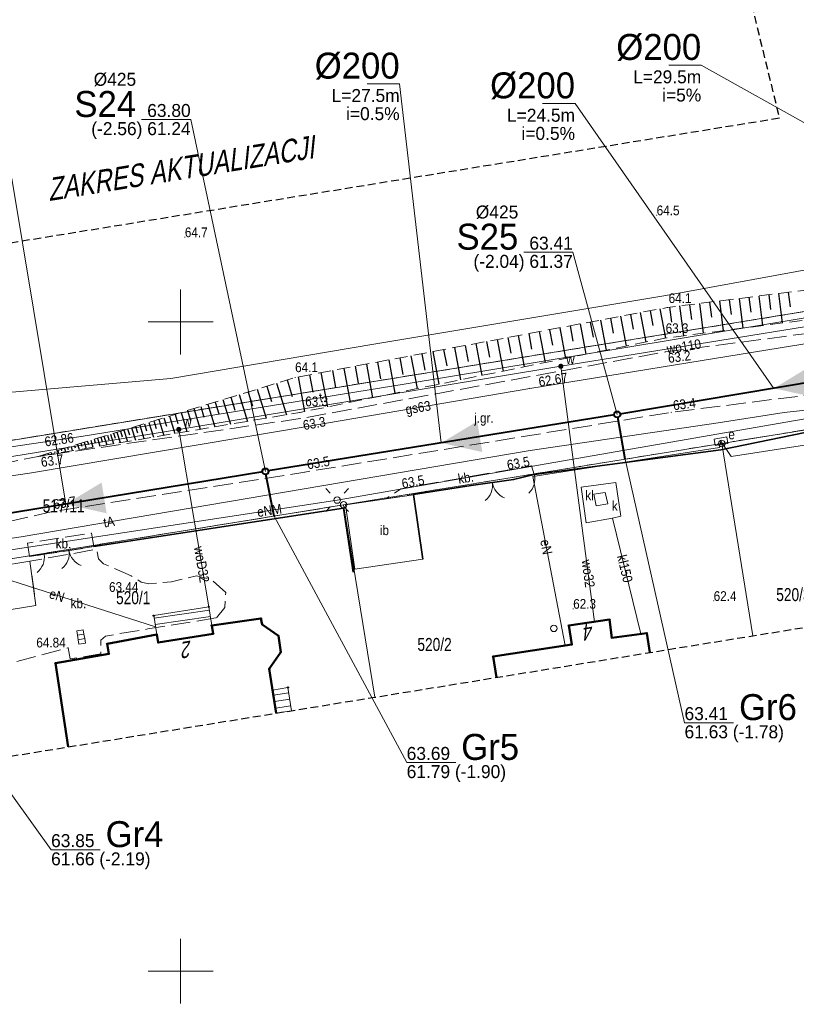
# Model space of a CAD drawing. Header units: metres. Extents: x 6473643 to 6474152, y 5887143 to 5887462.
# Tile 16 of 35: x 6473738 to 6473797, y 5887347 to 5887423. Entities that reach past the tile are written whole.
import ezdxf
from ezdxf.enums import TextEntityAlignment as Align

# ---------------------------------------------------------------- set-up
doc = ezdxf.new("R2010")
doc.units = ezdxf.units.M
doc.header["$MEASUREMENT"] = 0
for name, pattern in [('0.5_0.5', [1, 0.5, -0.5]), ('1.0_0.5', [1.5, 1, -0.5]), ('1.5_0.5', [2, 1.5, -0.5]), ('2', [0.9, 0.6, -0.3]), ('219-500', [0]), ('otob_500', [0]), ('otof_500', [0])]:
    doc.linetypes.add(name, pattern=pattern)
doc.layers.get('0').update_dxf_attribs({"color": 2, "linetype": 'CONTINUOUS', "lineweight": 5})
for name, color, linetype in [('000 Inne (niezydentyfikowane)', 7, 'CONTINUOUS'), ('202-punkt graniczny', 7, 'CONTINUOUS'), ('211-numer działki ewidencyjnej', 7, 'CONTINUOUS'), ('217-kontur klasyfikacyjny', 7, 'CONTINUOUS'), ('218-kontur użytku gruntowego', 7, 'CONTINUOUS'), ('219-działka ewidencyjna', 7, 'CONTINUOUS'), ('238-Punkt adresowy budynku', 7, 'CONTINUOUS'), ('311-podpora', 7, 'CONTINUOUS'), ('312-budynek ewidencyjny', 7, 'CONTINUOUS'), ('352-schody', 7, 'CONTINUOUS'), ('995-Tekst dodatkowy duży', 7, 'CONTINUOUS'), ('brama', 7, 'CONTINUOUS'), ('furtka', 7, 'CONTINUOUS'), ('inna budowla', 7, 'CONTINUOUS'), ('inna budowla-Atr17', 7, 'CONTINUOUS'), ('jezdnia', 7, 'CONTINUOUS'), ('jezdnia-Atr17', 7, 'CONTINUOUS'), ('kratka ściekowa', 7, 'CONTINUOUS'), ('latarnia', 7, 'CONTINUOUS'), ('obszar utwardzony', 7, 'CONTINUOUS'), ('obszar utwardzony-Atr17', 7, 'CONTINUOUS'), ('ogrodzenie trwałe', 7, 'CONTINUOUS'), ('osadnik  szambo', 7, 'CONTINUOUS'), ('osadnik  szambo-Atr17', 7, 'CONTINUOUS'), ('pikieta naturalna', 7, 'CONTINUOUS'), ('pikieta naturalna-Atr2', 7, 'CONTINUOUS'), ('pikieta sztuczna', 7, 'CONTINUOUS'), ('pikieta sztuczna-Atr2', 7, 'CONTINUOUS'), ('przewód elektroenergetyczny podziemny', 7, 'CONTINUOUS'), ('przewód elektroenergetyczny podziemny-Atr1', 7, 'CONTINUOUS'), ('przewód gazowy', 7, 'CONTINUOUS'), ('przewód gazowy-Atr1', 7, 'CONTINUOUS'), ('przewód kanalizacyjny', 7, 'CONTINUOUS'), ('przewód kanalizacyjny-Atr1', 7, 'CONTINUOUS'), ('przewód telekomunikacyjny podziemny', 7, 'CONTINUOUS'), ('przewód telekomunikacyjny podziemny-Atr1', 7, 'CONTINUOUS'), ('przewód wodociągowy', 7, 'CONTINUOUS'), ('przewód wodociągowy-Atr1', 7, 'CONTINUOUS'), ('Punkt budynku', 7, 'CONTINUOUS'), ('rzedna', 7, 'CONTINUOUS'), ('rzedna-Atr2', 7, 'CONTINUOUS'), ('SJ_16_Liczby', 7, 'CONTINUOUS'), ('SJ_27_Wymiary', 7, 'CONTINUOUS'), ('SJ_5_Węzły_1', 7, 'CONTINUOUS'), ('skarpa nieumocniona', 7, 'CONTINUOUS'), ('szafa elektroenergetyczna lub kontener', 7, 'CONTINUOUS'), ('szafa elektroenergetyczna lub kontener-Atr17', 7, 'CONTINUOUS'), ('Wstawianie ramki sekcyjnej z opisem', 7, 'CONTINUOUS'), ('właz do komory lub kanału', 7, 'CONTINUOUS'), ('właz do komory lub kanału-Atr17', 7, 'CONTINUOUS'), ('Zakres', 7, 'CONTINUOUS'), ('zasuwa lub zawór', 7, 'CONTINUOUS'), ('zasuwa lub zawór-Atr17', 7, 'CONTINUOUS')]:
    doc.layers.add(name, color=color, linetype=linetype)
for name, color, linetype, lineweight in [('SJ_19_Opis_Pz_1', 7, 'CONTINUOUS', 20), ('SJ_26_Teksty', 7, 'CONTINUOUS', 20), ('SJ_28_Linie_odn', 7, 'CONTINUOUS', 20), ('SJ_8_KS_GRAWITA_1', 34, 'CONTINUOUS', 40), ('SJ_8_KS_PRZYŁĄCZA', 40, 'CONTINUOUS', 40)]:
    doc.layers.add(name, color=color, linetype=linetype, lineweight=lineweight)
doc.styles.add('OPISOWY', font='GOTHIC.TTF')
doc.styles.get("Standard").update_dxf_attribs({"font": 'Working1250', "width": 0.75})
doc.linetypes.add('902-500', pattern='A,3.75,0,[1,ksztalty.shx,S=0.5,R=0,X=0,Y=0],3.75', length=7.5)

# ---------------------------------------------------------------- blocks, each defined once
blk = doc.blocks.new('311')
at = {"color": 0, "linetype": 'Continuous', "lineweight": 0}
blk.add_circle((0, 0), 0.25, dxfattribs=at)
blk = doc.blocks.new('PUNKTBUD')
at = {"color": 0}
blk.add_circle((0, 0), 0.045, dxfattribs=at)
blk = doc.blocks.new('202')
at = {"color": 0, "linetype": 'Continuous', "lineweight": 0}
blk.add_circle((0, 0), 0.25, dxfattribs=at)
blk = doc.blocks.new('SM01')
at = {"color": 0, "linetype": 'Continuous', "lineweight": 13}
for p, q in [((-0.53, 0.531), (-0.883, 0.884)), ((0.531, 0.531), (0.884, 0.884)), ((-0.53, -0.53), (-0.883, -0.883)), ((0.531, -0.53), (0.884, -0.883))]:
    blk.add_line(p, q, dxfattribs=at)
blk.add_circle((0, 0), 0.25, dxfattribs=at)
blk = doc.blocks.new('PW01')
at = {"linetype": 'Continuous', "lineweight": 13}
h = blk.add_hatch(color=0, dxfattribs=at)
edge = h.paths.add_edge_path()
edge.add_arc((0, 0), 0.045, 0, 360)
blk = doc.blocks.new('OK02')
at = {"color": 0, "linetype": 'Continuous', "lineweight": 0}
for centre, start, end in [((-1.5, 0), 0, 60), ((1.5, 0), 120, 180)]:
    blk.add_arc(centre, 1.5, start, end, dxfattribs=at)
blk = doc.blocks.new('OK04')
at = {"color": 0, "linetype": 'Continuous', "lineweight": 0}
blk.add_arc((1.5, 0.001), 1.5, 120, 180, dxfattribs=at)
blk = doc.blocks.new('US25')
at = {"linetype": 'Continuous', "lineweight": 0}
h = blk.add_hatch(color=0, dxfattribs=at)
edge = h.paths.add_edge_path()
edge.add_arc((0, 0), 0.2, 0, 360)
blk = doc.blocks.new('US05')
at = {"color": 0, "linetype": 'Continuous', "lineweight": 13}
for p, q in [((-0.525, -0.25), (-0.525, 0.25)), ((-0.525, 0.25), (-0.175, 0.25)), ((-0.175, -0.25), (-0.175, 0.25)), ((-0.175, 0.25), (0.175, 0.25)), ((0.175, -0.25), (0.175, 0.25)), ((0.175, 0.25), (0.525, 0.25)), ((0.525, -0.25), (0.525, 0.25)), ((-0.525, -0.25), (-0.175, -0.25)), ((-0.175, -0.25), (0.175, -0.25)), ((0.175, -0.25), (0.525, -0.25))]:
    blk.add_line(p, q, dxfattribs=at)
blk = doc.blocks.new('US18')
at = {"color": 0, "linetype": 'Continuous', "lineweight": 13}
for p, q in [((-0.5, -0.25), (-0.5, 0.25)), ((-0.5, 0.25), (0.5, 0.25)), ((0.5, -0.25), (0.5, 0.25)), ((-0.5, -0.25), (0.5, -0.25))]:
    blk.add_line(p, q, dxfattribs=at)

msp = doc.modelspace()

# ---------------------------------------------------------------- linework, layer by layer
at = {"layer": '000 Inne (niezydentyfikowane)', "color": 7, "linetype": 'Continuous', "lineweight": 25, "flags": 128}
for points in [[(6473791.5, 5887401.61), (6473791.79, 5887399.32)], [(6473791.5, 5887401.61), (6473791.79, 5887399.32)], [(6473792.26, 5887401.71), (6473792.4, 5887400.57)], [(6473792.26, 5887401.71), (6473792.4, 5887400.57)], [(6473793.02, 5887401.8), (6473793.31, 5887399.52)], [(6473793.02, 5887401.8), (6473793.31, 5887399.52)], [(6473793.78, 5887401.9), (6473793.93, 5887400.76)], [(6473793.78, 5887401.9), (6473793.93, 5887400.76)], [(6473794.54, 5887401.99), (6473794.83, 5887399.72)], [(6473794.54, 5887401.99), (6473794.83, 5887399.72)], [(6473795.3, 5887402.09), (6473795.44, 5887400.95)], [(6473795.3, 5887402.09), (6473795.44, 5887400.95)], [(6473796.06, 5887402.19), (6473796.34, 5887399.92)], [(6473796.06, 5887402.19), (6473796.34, 5887399.92)], [(6473796.81, 5887402.28), (6473796.96, 5887401.15)], [(6473796.81, 5887402.28), (6473796.96, 5887401.15)], [(6473786.17, 5887400.86), (6473786.38, 5887399.73)], [(6473786.17, 5887400.86), (6473786.38, 5887399.73)], [(6473786.92, 5887401), (6473787.34, 5887398.75)], [(6473786.92, 5887401), (6473787.34, 5887398.75)], [(6473787.67, 5887401.13), (6473787.82, 5887399.98)], [(6473787.67, 5887401.13), (6473787.82, 5887399.98)], [(6473788.44, 5887401.23), (6473788.73, 5887398.93)], [(6473788.44, 5887401.23), (6473788.73, 5887398.93)], [(6473789.2, 5887401.32), (6473789.35, 5887400.18)], [(6473789.2, 5887401.32), (6473789.35, 5887400.18)], [(6473789.97, 5887401.42), (6473790.26, 5887399.13)], [(6473789.97, 5887401.42), (6473790.26, 5887399.13)], [(6473790.73, 5887401.52), (6473790.88, 5887400.37)], [(6473790.73, 5887401.52), (6473790.88, 5887400.37)], [(6473782.34, 5887400.14), (6473782.77, 5887397.82)], [(6473782.34, 5887400.14), (6473782.77, 5887397.82)], [(6473783.11, 5887400.28), (6473783.33, 5887399.13)], [(6473783.11, 5887400.28), (6473783.33, 5887399.13)], [(6473783.88, 5887400.43), (6473784.31, 5887398.14)], [(6473783.88, 5887400.43), (6473784.31, 5887398.14)], [(6473784.65, 5887400.57), (6473784.86, 5887399.43)], [(6473784.65, 5887400.57), (6473784.86, 5887399.43)], [(6473785.41, 5887400.72), (6473785.83, 5887398.45)], [(6473785.41, 5887400.72), (6473785.83, 5887398.45)], [(6473778.41, 5887399.4), (6473778.64, 5887398.21)], [(6473778.41, 5887399.4), (6473778.64, 5887398.21)], [(6473779.21, 5887399.55), (6473779.65, 5887397.19)], [(6473779.21, 5887399.55), (6473779.65, 5887397.19)], [(6473780, 5887399.7), (6473780.22, 5887398.52)], [(6473780, 5887399.7), (6473780.22, 5887398.52)], [(6473780.78, 5887399.85), (6473781.22, 5887397.51)], [(6473780.78, 5887399.85), (6473781.22, 5887397.51)], [(6473781.56, 5887399.99), (6473781.78, 5887398.83)], [(6473781.56, 5887399.99), (6473781.78, 5887398.83)], [(6473774.39, 5887398.64), (6473774.85, 5887396.21)], [(6473774.39, 5887398.64), (6473774.85, 5887396.21)], [(6473775.2, 5887398.8), (6473775.43, 5887397.59)], [(6473775.2, 5887398.8), (6473775.43, 5887397.59)], [(6473776.01, 5887398.95), (6473776.47, 5887396.54)], [(6473776.01, 5887398.95), (6473776.47, 5887396.54)], [(6473776.82, 5887399.1), (6473777.04, 5887397.9)], [(6473776.82, 5887399.1), (6473777.04, 5887397.9)], [(6473777.62, 5887399.25), (6473778.07, 5887396.86)], [(6473777.62, 5887399.25), (6473778.07, 5887396.86)], [(6473770.26, 5887397.87), (6473770.5, 5887396.62)], [(6473770.26, 5887397.87), (6473770.5, 5887396.62)], [(6473771.1, 5887398.03), (6473771.56, 5887395.54)], [(6473771.1, 5887398.03), (6473771.56, 5887395.54)], [(6473771.93, 5887398.18), (6473772.16, 5887396.95)], [(6473771.93, 5887398.18), (6473772.16, 5887396.95)], [(6473772.75, 5887398.34), (6473773.21, 5887395.88)], [(6473772.75, 5887398.34), (6473773.21, 5887395.88)], [(6473773.57, 5887398.49), (6473773.8, 5887397.27)], [(6473773.57, 5887398.49), (6473773.8, 5887397.27)], [(6473766.03, 5887397.07), (6473766.51, 5887394.51)], [(6473766.03, 5887397.07), (6473766.51, 5887394.51)], [(6473766.89, 5887397.23), (6473767.13, 5887395.96)], [(6473766.89, 5887397.23), (6473767.13, 5887395.96)], [(6473767.74, 5887397.39), (6473768.21, 5887394.86)], [(6473767.74, 5887397.39), (6473768.21, 5887394.86)], [(6473768.58, 5887397.55), (6473768.82, 5887396.29)], [(6473768.58, 5887397.55), (6473768.82, 5887396.29)], [(6473769.43, 5887397.71), (6473769.9, 5887395.2)], [(6473769.43, 5887397.71), (6473769.9, 5887395.2)], [(6473762.57, 5887396.42), (6473763.06, 5887393.81)], [(6473762.57, 5887396.42), (6473763.06, 5887393.81)], [(6473763.44, 5887396.59), (6473763.68, 5887395.29)], [(6473763.44, 5887396.59), (6473763.68, 5887395.29)], [(6473764.31, 5887396.75), (6473764.79, 5887394.16)], [(6473764.31, 5887396.75), (6473764.79, 5887394.16)], [(6473765.17, 5887396.91), (6473765.41, 5887395.62)], [(6473765.17, 5887396.91), (6473765.41, 5887395.62)], [(6473758.2, 5887395.53), (6473758.59, 5887394.26)], [(6473758.2, 5887395.53), (6473758.59, 5887394.26)], [(6473759.05, 5887395.76), (6473759.55, 5887393.09)], [(6473759.05, 5887395.76), (6473759.55, 5887393.09)], [(6473759.93, 5887395.93), (6473760.18, 5887394.6)], [(6473759.93, 5887395.93), (6473760.18, 5887394.6)], [(6473760.81, 5887396.09), (6473761.31, 5887393.45)], [(6473760.81, 5887396.09), (6473761.31, 5887393.45)], [(6473761.69, 5887396.26), (6473761.94, 5887394.94)], [(6473761.69, 5887396.26), (6473761.94, 5887394.94)], [(6473755.9, 5887394.82), (6473756.59, 5887392.59)], [(6473755.9, 5887394.82), (6473756.59, 5887392.59)], [(6473756.64, 5887395.05), (6473757, 5887393.88)], [(6473756.64, 5887395.05), (6473757, 5887393.88)], [(6473757.4, 5887395.28), (6473758.15, 5887392.85)], [(6473757.4, 5887395.28), (6473758.15, 5887392.85)], [(6473753.26, 5887394.01), (6473753.84, 5887392.12)], [(6473753.26, 5887394.01), (6473753.84, 5887392.12)], [(6473753.88, 5887394.2), (6473754.18, 5887393.21)], [(6473753.88, 5887394.2), (6473754.18, 5887393.21)], [(6473754.52, 5887394.4), (6473755.15, 5887392.34)], [(6473754.52, 5887394.4), (6473755.15, 5887392.34)], [(6473755.2, 5887394.6), (6473755.53, 5887393.53)], [(6473755.2, 5887394.6), (6473755.53, 5887393.53)], [(6473751.03, 5887393.32), (6473751.51, 5887391.73)], [(6473751.03, 5887393.32), (6473751.51, 5887391.73)], [(6473751.55, 5887393.48), (6473751.8, 5887392.65)], [(6473751.55, 5887393.48), (6473751.8, 5887392.65)], [(6473752.09, 5887393.65), (6473752.63, 5887391.92)], [(6473752.09, 5887393.65), (6473752.63, 5887391.92)], [(6473752.66, 5887393.83), (6473752.94, 5887392.92)], [(6473752.66, 5887393.83), (6473752.94, 5887392.92)], [(6473748.32, 5887392.49), (6473748.7, 5887391.26)], [(6473748.32, 5887392.49), (6473748.7, 5887391.26)], [(6473748.72, 5887392.62), (6473748.92, 5887391.97)], [(6473748.72, 5887392.62), (6473748.92, 5887391.97)], [(6473749.15, 5887392.74), (6473749.56, 5887391.41)], [(6473749.15, 5887392.74), (6473749.56, 5887391.41)], [(6473749.59, 5887392.88), (6473749.8, 5887392.18)], [(6473749.59, 5887392.88), (6473749.8, 5887392.18)], [(6473750.05, 5887393.02), (6473750.49, 5887391.56)], [(6473750.05, 5887393.02), (6473750.49, 5887391.56)], [(6473750.53, 5887393.17), (6473750.76, 5887392.41)], [(6473750.53, 5887393.17), (6473750.76, 5887392.41)], [(6473745.92, 5887391.76), (6473746.06, 5887391.3)], [(6473745.92, 5887391.76), (6473746.06, 5887391.3)], [(6473746.22, 5887391.85), (6473746.52, 5887390.89)], [(6473746.22, 5887391.85), (6473746.52, 5887390.89)], [(6473746.54, 5887391.94), (6473746.69, 5887391.45)], [(6473746.54, 5887391.94), (6473746.69, 5887391.45)], [(6473746.86, 5887392.04), (6473747.18, 5887391.01)], [(6473746.86, 5887392.04), (6473747.18, 5887391.01)], [(6473747.21, 5887392.15), (6473747.37, 5887391.61)], [(6473747.21, 5887392.15), (6473747.37, 5887391.61)], [(6473747.56, 5887392.26), (6473747.91, 5887391.13)], [(6473747.56, 5887392.26), (6473747.91, 5887391.13)], [(6473747.93, 5887392.37), (6473748.11, 5887391.78)], [(6473747.93, 5887392.37), (6473748.11, 5887391.78)], [(6473743.34, 5887390.96), (6473743.43, 5887390.68)], [(6473743.34, 5887390.96), (6473743.43, 5887390.68)], [(6473743.6, 5887391.04), (6473743.78, 5887390.44)], [(6473743.6, 5887391.04), (6473743.78, 5887390.44)], [(6473743.85, 5887391.12), (6473743.95, 5887390.8)], [(6473743.85, 5887391.12), (6473743.95, 5887390.8)], [(6473744.1, 5887391.2), (6473744.31, 5887390.52)], [(6473744.1, 5887391.2), (6473744.31, 5887390.52)], [(6473744.36, 5887391.27), (6473744.47, 5887390.92)], [(6473744.36, 5887391.27), (6473744.47, 5887390.92)], [(6473744.6, 5887391.35), (6473744.83, 5887390.61)], [(6473744.6, 5887391.35), (6473744.83, 5887390.61)], [(6473744.84, 5887391.42), (6473744.96, 5887391.04)], [(6473744.84, 5887391.42), (6473744.96, 5887391.04)], [(6473745.1, 5887391.5), (6473745.34, 5887390.7)], [(6473745.1, 5887391.5), (6473745.34, 5887390.7)], [(6473745.36, 5887391.58), (6473745.49, 5887391.16)], [(6473745.36, 5887391.58), (6473745.49, 5887391.16)], [(6473745.64, 5887391.67), (6473745.91, 5887390.79)], [(6473745.64, 5887391.67), (6473745.91, 5887390.79)], [(6473741.05, 5887390.26), (6473741.13, 5887389.99)], [(6473741.05, 5887390.26), (6473741.13, 5887389.99)], [(6473741.3, 5887390.33), (6473741.35, 5887390.18)], [(6473741.3, 5887390.33), (6473741.35, 5887390.18)], [(6473741.56, 5887390.41), (6473741.66, 5887390.08)], [(6473741.56, 5887390.41), (6473741.66, 5887390.08)], [(6473741.81, 5887390.49), (6473741.87, 5887390.31)], [(6473741.81, 5887390.49), (6473741.87, 5887390.31)], [(6473742.07, 5887390.57), (6473742.19, 5887390.17)], [(6473742.07, 5887390.57), (6473742.19, 5887390.17)], [(6473742.32, 5887390.65), (6473742.39, 5887390.43)], [(6473742.32, 5887390.65), (6473742.39, 5887390.43)], [(6473742.58, 5887390.73), (6473742.72, 5887390.26)], [(6473742.58, 5887390.73), (6473742.72, 5887390.26)], [(6473742.83, 5887390.8), (6473742.91, 5887390.55)], [(6473742.83, 5887390.8), (6473742.91, 5887390.55)], [(6473743.09, 5887390.88), (6473743.25, 5887390.35)], [(6473743.09, 5887390.88), (6473743.25, 5887390.35)], [(6473739.52, 5887389.79), (6473739.54, 5887389.72)], [(6473739.52, 5887389.79), (6473739.54, 5887389.72)], [(6473739.77, 5887389.87), (6473739.79, 5887389.82)], [(6473739.77, 5887389.87), (6473739.79, 5887389.82)], [(6473740.03, 5887389.94), (6473740.07, 5887389.81)], [(6473740.03, 5887389.94), (6473740.07, 5887389.81)], [(6473740.28, 5887390.02), (6473740.31, 5887389.94)], [(6473740.28, 5887390.02), (6473740.31, 5887389.94)], [(6473740.54, 5887390.1), (6473740.6, 5887389.9)], [(6473740.54, 5887390.1), (6473740.6, 5887389.9)], [(6473740.79, 5887390.18), (6473740.83, 5887390.06)], [(6473740.79, 5887390.18), (6473740.83, 5887390.06)]]:
    msp.add_lwpolyline(points, dxfattribs=at)
at = {"layer": '217-kontur klasyfikacyjny', "color": 3, "linetype": '1.5_0.5', "lineweight": 18, "flags": 128}
msp.add_lwpolyline([(6473717.82, 5887387.77), (6473798.52, 5887400.87)], dxfattribs=at)
at = {"layer": '218-kontur użytku gruntowego', "color": 3, "linetype": '0.5_0.5', "lineweight": 18, "flags": 128}
for points in [[(6473798.52, 5887400.87), (6473717.82, 5887387.77)], [(6473717.82, 5887387.77), (6473798.52, 5887400.87)], [(6473821.32, 5887395.44), (6473791.68, 5887390.64)], [(6473791.68, 5887390.64), (6473821.32, 5887395.44)], [(6473791.68, 5887390.64), (6473762.56, 5887385.91)], [(6473762.56, 5887385.91), (6473791.68, 5887390.64)], [(6473762.56, 5887385.91), (6473732.95, 5887381.11)], [(6473732.95, 5887381.11), (6473762.56, 5887385.91)]]:
    msp.add_lwpolyline(points, dxfattribs=at)
at = {"layer": '219-działka ewidencyjna', "color": 7, "linetype": '219-500', "lineweight": 18, "flags": 128}
for points in [[(6473717.82, 5887387.77), (6473798.52, 5887400.87)], [(6473791.68, 5887390.64), (6473821.32, 5887395.44)], [(6473762.56, 5887385.91), (6473791.68, 5887390.64)], [(6473791.68, 5887390.64), (6473794.08, 5887375.83)], [(6473732.95, 5887381.11), (6473762.56, 5887385.91)], [(6473762.56, 5887385.91), (6473764.957, 5887371.099)]]:
    msp.add_lwpolyline(points, dxfattribs=at)
at = {"layer": '312-budynek ewidencyjny', "color": 7, "linetype": 'Continuous', "lineweight": 50, "flags": 128}
for points in [[(6473752.4, 5887376.62), (6473756.19, 5887377.16)], [(6473752.51, 5887375.99), (6473752.4, 5887376.62)], [(6473756.19, 5887377.16), (6473756.29, 5887376.7)], [(6473756.29, 5887376.7), (6473757.54, 5887375.82)], [(6473779.9, 5887376.63), (6473783.03, 5887377.07)], [(6473780.13, 5887375.16), (6473779.9, 5887376.63)], [(6473783.03, 5887377.07), (6473783.22, 5887375.68)], [(6473744.35, 5887375.22), (6473748.16, 5887375.93)], [(6473748.16, 5887375.93), (6473748.27, 5887375.31)], [(6473748.27, 5887375.31), (6473752.51, 5887375.99)], [(6473757.54, 5887375.82), (6473757.71, 5887374.56)], [(6473783.22, 5887375.68), (6473785.91, 5887376.03)], [(6473785.91, 5887376.03), (6473786.137, 5887374.54)], [(6473744.47, 5887374.43), (6473744.35, 5887375.22)], [(6473774.08, 5887374.24), (6473780.13, 5887375.16)], [(6473740.36, 5887373.71), (6473744.47, 5887374.43)], [(6473757.71, 5887374.56), (6473756.83, 5887373.27)], [(6473741.336, 5887367.27), (6473740.36, 5887373.71)], [(6473774.326, 5887372.621), (6473774.08, 5887374.24)], [(6473756.83, 5887373.27), (6473757.363, 5887369.869)]]:
    msp.add_lwpolyline(points, dxfattribs=at)
at = {"layer": '352-schody', "color": 7, "linetype": 'Continuous', "lineweight": 18, "flags": 128}
for points in [[(6473748.16, 5887375.93), (6473747.93, 5887377.38), (6473752.18, 5887378.06), (6473752.4, 5887376.62), (6473752.51, 5887375.99), (6473748.27, 5887375.31)], [(6473748.16, 5887375.93), (6473747.93, 5887377.38), (6473752.18, 5887378.06), (6473752.4, 5887376.62), (6473752.51, 5887375.99), (6473748.27, 5887375.31)], [(6473758.55, 5887370.06), (6473757.37, 5887369.87), (6473757.09, 5887371.64), (6473758.27, 5887371.84)], [(6473758.55, 5887370.06), (6473757.37, 5887369.87), (6473757.09, 5887371.64), (6473758.27, 5887371.84)]]:
    msp.add_lwpolyline(points, close=True, dxfattribs=at)
for points in [[(6473747.962, 5887377.178), (6473752.218, 5887377.813)], [(6473748.04, 5887376.684), (6473752.293, 5887377.319)], [(6473758.334, 5887371.432), (6473757.152, 5887371.249)], [(6473758.412, 5887370.938), (6473757.23, 5887370.755)], [(6473758.49, 5887370.444), (6473757.308, 5887370.261)]]:
    msp.add_lwpolyline(points, dxfattribs=at)
at = {"layer": 'brama', "color": 7, "linetype": 'otob_500', "lineweight": 18, "flags": 128}
for points in [[(6473775.65, 5887387.86), (6473772.39, 5887387.41)], [(6473743.32, 5887382.7), (6473739.49, 5887382.1)], [(6473743.32, 5887382.7), (6473739.49, 5887382.1)]]:
    msp.add_lwpolyline(points, dxfattribs=at)
at = {"layer": 'furtka', "color": 7, "linetype": 'otof_500', "lineweight": 18, "flags": 128}
for points in [[(6473777.24, 5887388.26), (6473775.65, 5887387.86)], [(6473739.49, 5887382.1), (6473738.37, 5887381.93)], [(6473739.49, 5887382.1), (6473738.37, 5887381.93)]]:
    msp.add_lwpolyline(points, dxfattribs=at)
at = {"layer": 'inna budowla', "color": 7, "linetype": 'Continuous', "lineweight": 18, "flags": 128}
for points in [[(6473762.69, 5887385.91), (6473767.93, 5887386.69), (6473768.67, 5887381.74), (6473763.43, 5887380.96)], [(6473762.69, 5887385.91), (6473767.93, 5887386.69), (6473768.67, 5887381.74), (6473763.43, 5887380.96)], [(6473733.38, 5887380.76), (6473733.92, 5887377.36), (6473738.86, 5887378.17), (6473738.39, 5887381.57)]]:
    msp.add_lwpolyline(points, close=True, dxfattribs=at)
at = {"layer": 'jezdnia', "color": 7, "linetype": '1.5_0.5', "lineweight": 18, "flags": 128}
msp.add_lwpolyline([(6473946.41, 5887443.43), (6473948.88, 5887441.07), (6473950.32, 5887438.49), (6473950.84, 5887435.37), (6473950.38, 5887432.11), (6473949.37, 5887429.15), (6473947.98, 5887426.49), (6473946.11, 5887424.13), (6473943.84, 5887422.37), (6473940.76, 5887420.96), (6473916.82, 5887417.41), (6473895.04, 5887414.43), (6473867, 5887409.72), (6473833.05, 5887403.88), (6473805.95, 5887400.1), (6473787.34, 5887397.69), (6473759.2, 5887392.55), (6473739.04, 5887389.64), (6473723, 5887386.38), (6473713.25, 5887385.69), (6473709.65, 5887390.23), (6473706.27, 5887371.52), (6473706.82, 5887372.47), (6473707.25, 5887373.21), (6473707.72, 5887373.93), (6473708.22, 5887374.62), (6473708.75, 5887375.29), (6473709.16, 5887375.76), (6473709.32, 5887375.94), (6473709.92, 5887376.55), (6473710.55, 5887377.14), (6473711.2, 5887377.69), (6473711.88, 5887378.21), (6473712.58, 5887378.7), (6473713.31, 5887379.15), (6473714.06, 5887379.57), (6473724.74, 5887381.88), (6473740.03, 5887385.36), (6473759.56, 5887388.43), (6473787.79, 5887393.03), (6473807.9, 5887395.58), (6473834.09, 5887400.02), (6473867.44, 5887405.76), (6473877.56, 5887406.9), (6473895.49, 5887410.16), (6473917.33, 5887413.45), (6473945.64, 5887418.6), (6473948.37, 5887421.24), (6473950.39, 5887424.29), (6473952.48, 5887427.88), (6473953.76, 5887431.21), (6473954.1, 5887434.77), (6473953.31, 5887438.8), (6473951.8, 5887441.96), (6473950.44, 5887443.886)], dxfattribs=at)
at = {"layer": 'obszar utwardzony', "color": 7, "linetype": '1.5_0.5', "lineweight": 18, "flags": 128}
for points in [[(6473777.24, 5887388.26), (6473777.04, 5887388.92), (6473766.96, 5887387.14), (6473765.8, 5887386.37), (6473767.94, 5887386.71), (6473772.39, 5887387.41), (6473775.65, 5887387.86)], [(6473738.37, 5887381.93), (6473738.21, 5887382.97), (6473743.15, 5887383.74), (6473743.32, 5887382.7), (6473739.49, 5887382.1)], [(6473738.37, 5887381.93), (6473738.21, 5887382.97), (6473743.15, 5887383.74), (6473743.32, 5887382.7), (6473739.49, 5887382.1)], [(6473752.77, 5887377.21), (6473753.41, 5887378.01), (6473753.48, 5887379.17), (6473752.34, 5887380.18), (6473751.22, 5887380.44), (6473749.31, 5887379.99), (6473747.55, 5887379.84), (6473746.96, 5887379.96), (6473746.2, 5887380.45), (6473744.07, 5887381.37), (6473743.69, 5887381.75), (6473743.54, 5887382.49), (6473738.39, 5887381.57), (6473738.86, 5887378.17), (6473733.92, 5887377.36), (6473734.04, 5887376.64), (6473734.78, 5887376.84), (6473735.14, 5887376.42), (6473735.9, 5887373.47), (6473741.34, 5887374.9), (6473741.5, 5887374.04), (6473743.85, 5887374.45), (6473743.85, 5887375.48), (6473744.22, 5887375.81), (6473747.49, 5887376.35)]]:
    msp.add_lwpolyline(points, close=True, dxfattribs=at)
at = {"layer": 'ogrodzenie trwałe', "color": 7, "linetype": '902-500', "lineweight": 35, "flags": 128}
for points in [[(6473855.28, 5887400.91), (6473851, 5887400.23), (6473847.08, 5887399.53), (6473846.68, 5887399.45), (6473843.31, 5887398.88), (6473841.7, 5887398.69), (6473821.28, 5887395.35), (6473804.79, 5887392.59), (6473803.61, 5887392.42), (6473799.99, 5887391.86), (6473791.6, 5887390.14)], [(6473791.6, 5887390.14), (6473777.24, 5887388.26), (6473775.65, 5887387.86), (6473772.39, 5887387.41), (6473767.94, 5887386.71), (6473768.67, 5887381.74)], [(6473763.29, 5887380.73), (6473762.55, 5887385.65), (6473743.32, 5887382.7)]]:
    msp.add_lwpolyline(points, dxfattribs=at)
at = {"layer": 'osadnik  szambo', "color": 34, "linetype": 'Continuous', "lineweight": 18, "flags": 128}
msp.add_lwpolyline([(6473780.85, 5887387.27), (6473783.53, 5887387.63), (6473783.91, 5887385.05), (6473783.28, 5887384.88), (6473781.24, 5887384.53)], close=True, dxfattribs=at)
at = {"layer": 'przewód elektroenergetyczny podziemny', "color": 1, "linetype": 'Continuous', "lineweight": 18, "flags": 128}
for points in [[(6473701.01, 5887374.05), (6473713.54, 5887375.77), (6473716.2, 5887379.28), (6473732.87, 5887381.82), (6473762.06, 5887386.28), (6473820.7, 5887396.46), (6473850.64, 5887401.25), (6473877.04, 5887405.47)], [(6473791.62, 5887390.81), (6473792.42, 5887389.64), (6473805.52, 5887391.67), (6473813.27, 5887392.83), (6473814.58, 5887384.25)], [(6473779.63, 5887375.08), (6473777.13, 5887388.09), (6473791.51, 5887390.32), (6473791.62, 5887390.81)], [(6473732.96, 5887381.33), (6473748.07, 5887376.52)]]:
    msp.add_lwpolyline(points, dxfattribs=at)
at = {"layer": 'przewód gazowy', "color": 40, "linetype": 'Continuous', "lineweight": 18, "flags": 128}
msp.add_lwpolyline([(6473950.89, 5887422.97), (6473950.22, 5887422.85), (6473938.97, 5887420.99), (6473930.84, 5887419.66), (6473911.64, 5887416.52), (6473892.43, 5887413.42), (6473873.1, 5887410.23), (6473853.88, 5887407.15), (6473834.61, 5887404.06), (6473815.42, 5887401.1), (6473796.19, 5887398), (6473776.9, 5887394.88), (6473757.78, 5887391.6), (6473738.35, 5887388.34), (6473719.08, 5887385.49), (6473710.46, 5887393.23), (6473705.23, 5887394.35), (6473704.56, 5887394.49)], dxfattribs=at)
at = {"layer": 'przewód kanalizacyjny', "color": 34, "linetype": 'Continuous', "lineweight": 18, "flags": 128}
msp.add_lwpolyline([(6473783.28, 5887384.88), (6473785.46, 5887375.97)], dxfattribs=at)
at = {"layer": 'przewód telekomunikacyjny podziemny', "color": 30, "linetype": 'Continuous', "lineweight": 18, "flags": 128}
for points in [[(6473711.35, 5887391.75), (6473711.65, 5887391.23), (6473716.05, 5887387.31), (6473742.33, 5887391.18), (6473767.21, 5887395.21), (6473798.25, 5887400.33), (6473821.92, 5887404.24), (6473858.91, 5887410.53), (6473889.06, 5887414.87), (6473889.67, 5887414.94)], [(6473842.34, 5887392.71), (6473841.23, 5887399.5), (6473821.09, 5887396.54), (6473804.78, 5887393.93), (6473796.49, 5887393.02), (6473791.41, 5887392.23), (6473776.92, 5887390.1), (6473737.71, 5887383.45), (6473720.48, 5887380.89), (6473718.28, 5887386.62), (6473714.12, 5887387.93), (6473710.93, 5887389.74), (6473712.312, 5887402.578)]]:
    msp.add_lwpolyline(points, dxfattribs=at)
at = {"layer": 'przewód wodociągowy', "color": 5, "linetype": 'Continuous', "lineweight": 18, "flags": 128}
for points in [[(6473708.9, 5887392.18), (6473749.25, 5887395.63), (6473764.89, 5887398.29), (6473787.37, 5887402.02), (6473819.75, 5887407.96), (6473863.45, 5887416.67), (6473889.72, 5887422.54), (6473934.62, 5887430.32), (6473945.42, 5887435.13)], [(6473884.04, 5887413.34), (6473883.62, 5887413.3), (6473858.77, 5887409.86), (6473837.49, 5887406.26), (6473813.5, 5887402.14), (6473811.1, 5887401.73), (6473779.29, 5887396.58), (6473749.86, 5887391.72), (6473726.01, 5887387.87), (6473708.72, 5887385.07), (6473708.38, 5887385.02)], [(6473779.29, 5887396.58), (6473781.89, 5887376.91)], [(6473749.86, 5887391.72), (6473752.18, 5887378.06)]]:
    msp.add_lwpolyline(points, dxfattribs=at)
at = {"layer": 'SJ_26_Teksty'}
for p, q in [((6473790.102, 5887419.77), (6473787.602, 5887419.77)), ((6473805.108, 5887411.386), (6473790.102, 5887419.77)), ((6473766.873, 5887418.333), (6473764.373, 5887418.333)), ((6473770.082, 5887390.677), (6473766.873, 5887418.333)), ((6473780.382, 5887416.812), (6473777.882, 5887416.812)), ((6473795.696, 5887394.881), (6473780.382, 5887416.812)), ((6473741.152, 5887385.959), (6473737.004, 5887411.031))]:
    msp.add_line(p, q, dxfattribs=at)
at = {"layer": 'SJ_28_Linie_odn'}
for points in [[(6473756.536, 5887388.484), (6473750.777, 5887415.579), (6473746.997, 5887415.579)], [(6473783.629, 5887392.87), (6473780.212, 5887405.361), (6473776.432, 5887405.361)], [(6473784.242, 5887389.425), (6473788.815, 5887369.134), (6473792.595, 5887369.134)], [(6473757.197, 5887385.042), (6473767.414, 5887366.068), (6473771.194, 5887366.068)], [(6473726.721, 5887377.867), (6473740.026, 5887359.351), (6473743.806, 5887359.351)]]:
    msp.add_lwpolyline(points, dxfattribs=at)
at = {"layer": 'SJ_5_Węzły_1'}
for centre, radius in [((6473783.629, 5887392.87), 0.266), ((6473783.629, 5887392.87), 0.212), ((6473756.536, 5887388.484), 0.266), ((6473756.536, 5887388.484), 0.212)]:
    msp.add_circle(centre, radius, dxfattribs=at)
at = {"layer": 'SJ_8_KS_GRAWITA_1'}
for p, q in [((6473807.17, 5887396.793), (6473783.839, 5887392.905)), ((6473783.419, 5887392.836), (6473756.746, 5887388.518)), ((6473756.326, 5887388.45), (6473725.978, 5887383.468))]:
    msp.add_line(p, q, dxfattribs=at)
for points in [[(6473795.696, 5887394.881, 0, 2.4, 0), (6473798.655, 5887395.374, 0, 2.4, 0)], [(6473770.082, 5887390.677, 0, 2.4, 0), (6473773.044, 5887391.156, 0, 2.4, 0)], [(6473741.152, 5887385.959, 0, 2.4, 0), (6473744.112, 5887386.445, 0, 2.4, 0)]]:
    msp.add_lwpolyline(points, format="xyseb", dxfattribs=at)
at = {"layer": 'SJ_8_KS_PRZYŁĄCZA'}
for p, q in [((6473784.242, 5887389.425), (6473783.666, 5887392.661)), ((6473757.197, 5887385.042), (6473756.576, 5887388.275))]:
    msp.add_line(p, q, dxfattribs=at)
at = {"layer": 'skarpa nieumocniona', "color": 7, "linetype": '1.0_0.5', "lineweight": 18, "flags": 128}
msp.add_lwpolyline([(6473739.04, 5887389.64), (6473758.83, 5887395.72), (6473787.51, 5887401.11), (6473803.73, 5887403.15), (6473808.22, 5887405.59), (6473804.69, 5887401), (6473787.28, 5887398.74), (6473759.18, 5887393.02)], close=True, dxfattribs=at)
msp.add_lwpolyline([(6473739.04, 5887389.64), (6473758.83, 5887395.72), (6473787.51, 5887401.11), (6473803.73, 5887403.15), (6473808.22, 5887405.59), (6473804.69, 5887401), (6473787.28, 5887398.74), (6473759.18, 5887393.02)], close=True, dxfattribs=at)
msp.add_lwpolyline([(6473739.04, 5887389.64), (6473758.83, 5887395.72), (6473787.51, 5887401.11), (6473803.73, 5887403.15), (6473808.22, 5887405.59), (6473804.69, 5887401), (6473787.28, 5887398.74), (6473759.18, 5887393.02)], close=True, dxfattribs=at)
msp.add_lwpolyline([(6473739.04, 5887389.64), (6473758.83, 5887395.72), (6473787.51, 5887401.11), (6473803.73, 5887403.15), (6473808.22, 5887405.59), (6473804.69, 5887401), (6473787.28, 5887398.74), (6473759.18, 5887393.02)], close=True, dxfattribs=at)
at = {"layer": 'Wstawianie ramki sekcyjnej z opisem', "color": 7, "linetype": 'Continuous', "lineweight": 13, "flags": 128}
for points in [[(6473750, 5887397.5), (6473750, 5887402.5)], [(6473747.5, 5887400), (6473752.5, 5887400)], [(6473750, 5887347.5), (6473750, 5887352.5)], [(6473747.5, 5887350), (6473752.5, 5887350)]]:
    msp.add_lwpolyline(points, dxfattribs=at)
at = {"layer": 'właz do komory lub kanału', "color": 7, "linetype": 'Continuous', "lineweight": 18, "flags": 128}
msp.add_lwpolyline([(6473781.84, 5887386.73), (6473782.71, 5887386.85), (6473782.9, 5887385.99), (6473782, 5887385.84)], close=True, dxfattribs=at)
at = {"layer": 'Zakres', "color": 5, "linetype": '2', "lineweight": 25, "flags": 128}
for points in [[(6473676.81, 5887213.41), (6473667.74, 5887202.78), (6473659.01, 5887210.45), (6473646.22, 5887197.22), (6473711.04, 5887142.9), (6473724.09, 5887158.77), (6473713.27, 5887167.89), (6473715.19, 5887174.47), (6473715.74, 5887184.78), (6473715.02, 5887190.22), (6473713.69, 5887194.31), (6473713.69, 5887194.33), (6473711.51, 5887200.99), (6473711.05, 5887203.97), (6473710.6, 5887215.32), (6473712.4, 5887257.5), (6473712.5, 5887259.36), (6473715.25, 5887262.64), (6473716.97, 5887268.72), (6473717.54, 5887277.85), (6473718.7, 5887278.96), (6473734.03, 5887282.03), (6473761.49, 5887287.53), (6473786, 5887292.44), (6473816.32, 5887298.52), (6473820.72, 5887299.06), (6473856.75, 5887303.47), (6473865.02, 5887304.48), (6473879.04, 5887305.39), (6473905.86, 5887307.1), (6473929.16, 5887308.6), (6473952.76, 5887310.13), (6474012.11, 5887313.94), (6474012.19, 5887313.95), (6474034, 5887315.47), (6474034.15, 5887315.48), (6474067.2, 5887318.1), (6474070.83, 5887312.27), (6474109.78, 5887315.84), (6474119.74, 5887323.71), (6474125.77, 5887325.76), (6474130.41, 5887330.13), (6474132.82, 5887336.03), (6474132.55, 5887342.4), (6474129.75, 5887353.12), (6474127.58, 5887357.86), (6474123.91, 5887361.57), (6474119.19, 5887363.8), (6474113.99, 5887364.28), (6474112.58, 5887364.16), (6474098.55, 5887363.03), (6474089.61, 5887362.31), (6474048.91, 5887359.22), (6474048.87, 5887359.21), (6474015.96, 5887356.62), (6474003.54, 5887355.64), (6473983.11, 5887354.1), (6473951.21, 5887351.69), (6473913.79, 5887348.86), (6473912.21, 5887362.74), (6473912.21, 5887362.79), (6473909.47, 5887386.25), (6473908.51, 5887394.39), (6473921.49, 5887396.5), (6473947.61, 5887400.73), (6473971.66, 5887401.95), (6473989.34, 5887403.75), (6473994.99, 5887406.17), (6473999.9, 5887409.71), (6474003.01, 5887414.9), (6474003.81, 5887420.89), (6474002.18, 5887426.72), (6473998.38, 5887431.43), (6473993.03, 5887434.25), (6473960.42, 5887443.72), (6473954.98, 5887444.27), (6473941.62, 5887443.14), (6473941.16, 5887443.09), (6473938.74, 5887442.81), (6473932.71, 5887440.75), (6473928.97, 5887437.22), (6473827.76, 5887420.81), (6473827.74, 5887420.8), (6473818.01, 5887419.22), (6473821.59, 5887430.98), (6473827.8, 5887454.06), (6473804.74, 5887461.63), (6473793.55, 5887426.22), (6473796.12, 5887415.68), (6473722.82, 5887403.78), (6473688.63, 5887399.87), (6473687.59, 5887392.13), (6473687.54, 5887391.78), (6473687.03, 5887387.21), (6473674.53, 5887374.58), (6473675.94, 5887343.54), (6473681.38, 5887331.77), (6473680.33, 5887310.02), (6473679.31, 5887290.85), (6473677.82, 5887267.61), (6473677.79, 5887266.94), (6473677.55, 5887254.53), (6473677.46, 5887250.52), (6473677.46, 5887250.48), (6473677.12, 5887232.81), (6473677.12, 5887232.77), (6473676.91, 5887220.36), (6473676.91, 5887220.34), (6473676.81, 5887213.91)], [(6473727.61, 5887321.64), (6473721.48, 5887351.3), (6473723.03, 5887362.61), (6473724.52, 5887364.55), (6473735.35, 5887366.3), (6473764.96, 5887371.1), (6473794.08, 5887375.83), (6473823.72, 5887380.63), (6473853.3, 5887385.43), (6473869.98, 5887388.14), (6473870.76, 5887381.43), (6473870.76, 5887381.41), (6473873.46, 5887358.42), (6473874.87, 5887345.92), (6473862.08, 5887344.95), (6473861.22, 5887344.86), (6473829.79, 5887340.64), (6473810.72, 5887338.08), (6473809.82, 5887337.93), (6473800.99, 5887336.19), (6473800.97, 5887336.18), (6473772.01, 5887330.44), (6473742.58, 5887324.6)]]:
    msp.add_lwpolyline(points, close=True, dxfattribs=at)

# ---------------------------------------------------------------- block references
at = {"layer": '202-punkt graniczny', "color": 7, "linetype": 'Continuous', "lineweight": 18}
for p in [(6473791.68, 5887390.64), (6473762.56, 5887385.91)]:
    msp.add_blockref('202', p, dxfattribs=at)
at = {"layer": '311-podpora', "color": 7, "linetype": 'Continuous', "lineweight": 18}
msp.add_blockref('311', (6473778.75, 5887376.4), dxfattribs=at)
at = {"layer": 'brama', "color": 7, "linetype": 'Continuous', "lineweight": 18}
for p, rotation in [((6473774.02, 5887387.635), 187.8589999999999), ((6473741.405, 5887382.4), 188.9029999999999), ((6473741.405, 5887382.4), 188.9029999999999)]:
    msp.add_blockref('OK02', p, dxfattribs=dict(at, rotation=rotation))
at = {"layer": 'furtka', "color": 7, "linetype": 'Continuous', "lineweight": 18}
for p, rotation in [((6473777.24, 5887388.26), 194.121), ((6473739.49, 5887382.1), 188.631), ((6473739.49, 5887382.1), 188.631)]:
    msp.add_blockref('OK04', p, dxfattribs=dict(at, rotation=rotation))
at = {"layer": 'kratka ściekowa', "color": 34, "linetype": 'Continuous', "lineweight": 18, "rotation": 98.97200000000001}
msp.add_blockref('US05', (6473742.34, 5887375.74), dxfattribs=at)
at = {"layer": 'latarnia', "color": 7, "linetype": 'Continuous', "lineweight": 18}
msp.add_blockref('SM01', (6473762.06, 5887386.28), dxfattribs=at)
at = {"layer": 'pikieta naturalna', "color": 7, "linetype": 'Continuous', "lineweight": 13}
for p in [(6473786.67, 5887408.21), (6473750.33, 5887406.52), (6473787.51, 5887401.11), (6473787.51, 5887401.11), (6473787.28, 5887398.74), (6473787.28, 5887398.74), (6473787.34, 5887397.69), (6473787.34, 5887397.69), (6473758.83, 5887395.72), (6473758.83, 5887395.72), (6473759.18, 5887393.02), (6473759.18, 5887393.02), (6473759.2, 5887392.55), (6473759.2, 5887392.55), (6473787.79, 5887393.03), (6473787.79, 5887393.03), (6473739.04, 5887389.64), (6473739.04, 5887389.64), (6473777.04, 5887388.92), (6473759.56, 5887388.43), (6473759.56, 5887388.43), (6473766.96, 5887387.14), (6473740.03, 5887385.36), (6473740.03, 5887385.36), (6473791.06, 5887378.51), (6473780.24, 5887377.91)]:
    msp.add_blockref('PW01', p, dxfattribs=at)
at = {"layer": 'pikieta sztuczna', "color": 7, "linetype": 'Continuous', "lineweight": 13}
for p in [(6473746.96, 5887379.96), (6473741.34, 5887374.9)]:
    msp.add_blockref('PW01', p, dxfattribs=at)
at = {"layer": 'Punkt budynku', "color": 5, "linetype": 'Continuous', "lineweight": 18}
for p in [(6473752.18, 5887378.06), (6473747.93, 5887377.38), (6473752.4, 5887376.62), (6473756.19, 5887377.16), (6473756.29, 5887376.7), (6473779.9, 5887376.63), (6473783.03, 5887377.07), (6473748.16, 5887375.93), (6473752.51, 5887375.99), (6473757.54, 5887375.82), (6473785.91, 5887376.03), (6473744.35, 5887375.22), (6473748.27, 5887375.31), (6473780.13, 5887375.16), (6473783.22, 5887375.68), (6473744.47, 5887374.43), (6473757.71, 5887374.56), (6473774.08, 5887374.24), (6473740.36, 5887373.71), (6473756.83, 5887373.27), (6473757.09, 5887371.64), (6473758.27, 5887371.84)]:
    msp.add_blockref('PUNKTBUD', p, dxfattribs=at)
at = {"layer": 'rzedna', "color": 7, "linetype": 'Continuous', "lineweight": 18}
for p in [(6473776.9, 5887394.88), (6473742.33, 5887391.18)]:
    msp.add_blockref('PW01', p, dxfattribs=at)
at = {"layer": 'szafa elektroenergetyczna lub kontener', "color": 1, "linetype": 'Continuous', "lineweight": 18, "rotation": 9.189}
msp.add_blockref('US18', (6473791.62, 5887390.81), dxfattribs=at)
at = {"layer": 'zasuwa lub zawór', "color": 5, "linetype": 'Continuous', "lineweight": 18}
for p in [(6473779.29, 5887396.58), (6473749.86, 5887391.72)]:
    msp.add_blockref('US25', p, dxfattribs=at)

# ---------------------------------------------------------------- texts
at = {"layer": '211-numer działki ewidencyjnej', "color": 7, "linetype": 'Continuous', "lineweight": 18, "width": 0.79}
for s, p in [('517/11', (6473739.38, 5887385.33)), ('520/1', (6473745.03, 5887378.26)), ('520/3', (6473795.88, 5887378.5)), ('520/2', (6473768.24, 5887374.66))]:
    msp.add_text(s, height=1, dxfattribs=at).set_placement(p)
at = {"layer": '238-Punkt adresowy budynku', "color": 7, "linetype": 'Continuous', "lineweight": 25, "oblique": 15, "width": 0.79}
for s, rotation, p in [('4', 189.345, (6473781.4, 5887376.77)), ('2', 190.125, (6473750.45, 5887375.41))]:
    msp.add_text(s, height=1.25, rotation=rotation, dxfattribs=at).set_placement(p, align=Align.CENTER)
at = {"layer": '995-Tekst dodatkowy duży', "color": 5, "linetype": 'Continuous', "lineweight": 35, "oblique": 15, "width": 0.79}
msp.add_text('ZAKRES AKTUALIZACJI', height=1.75, rotation=9.208, dxfattribs=at).set_placement((6473739.87, 5887409.3))
at = {"layer": 'inna budowla-Atr17', "color": 7, "width": 0.9}
msp.add_text('ib', height=0.75, dxfattribs=at).set_placement((6473765.35, 5887383.58))
msp.add_text('ib', height=0.75, dxfattribs=at).set_placement((6473765.35, 5887383.58))
at = {"layer": 'jezdnia-Atr17', "color": 7, "width": 0.9}
msp.add_text('j.gr.', height=0.75, dxfattribs=at).set_placement((6473772.61, 5887392.23))
msp.add_text('j.gr.', height=0.75, dxfattribs=at).set_placement((6473772.61, 5887392.23))
at = {"layer": 'obszar utwardzony-Atr17', "color": 7, "width": 0.9}
msp.add_text('kb.', height=0.75, rotation=8.94, dxfattribs=at).set_placement((6473771.43, 5887387.53))
for p in [(6473740.38, 5887382.55), (6473740.38, 5887382.55), (6473741.53, 5887377.95)]:
    msp.add_text('kb.', height=0.75, dxfattribs=at).set_placement(p)
at = {"layer": 'osadnik  szambo-Atr17', "color": 34, "width": 0.9}
msp.add_text('kl', height=0.75, dxfattribs=at).set_placement((6473781.17, 5887386.27))
at = {"layer": 'pikieta naturalna-Atr2', "color": 7, "width": 0.9}
for s, p in [('64.5', (6473786.67, 5887408.21)), ('64.7', (6473750.33, 5887406.52)), ('64.1', (6473787.59, 5887401.45)), ('64.1', (6473787.59, 5887401.45)), ('63.3', (6473787.36, 5887399.14)), ('63.3', (6473787.36, 5887399.14)), ('64.1', (6473758.82, 5887396.13)), ('64.1', (6473758.82, 5887396.13)), ('63.3', (6473759.6, 5887393.5)), ('63.3', (6473759.6, 5887393.5)), ('62.4', (6473791.06, 5887378.51)), ('62.3', (6473780.24, 5887377.91))]:
    msp.add_text(s, height=0.75, dxfattribs=at).set_placement(p)
for s, rotation, p in [('63.2', 7.379, (6473787.59, 5887396.83)), ('63.2', 7.379, (6473787.59, 5887396.83)), ('63.4', 7.227, (6473787.98, 5887393.19)), ('63.4', 7.227, (6473787.98, 5887393.19)), ('63.3', 10.351, (6473759.5, 5887391.66)), ('63.3', 10.351, (6473759.5, 5887391.66)), ('63.7', 8.214, (6473739.3, 5887388.82)), ('63.7', 8.214, (6473739.3, 5887388.82)), ('63.5', 9.255, (6473759.8, 5887388.64)), ('63.5', 9.255, (6473759.8, 5887388.64)), ('63.5', 10.014, (6473775.21, 5887388.6)), ('63.5', 10.014, (6473767.1, 5887387.17)), ('63.7', 8.933, (6473740.26, 5887385.57)), ('63.7', 8.933, (6473740.26, 5887385.57))]:
    msp.add_text(s, height=0.75, rotation=rotation, dxfattribs=at).set_placement(p)
at = {"layer": 'pikieta sztuczna-Atr2', "color": 7, "width": 0.9}
for s, p in [('63.44', (6473744.49, 5887379.96)), ('64.84', (6473738.89, 5887375.68))]:
    msp.add_text(s, height=0.75, dxfattribs=at).set_placement(p, align=Align.TOP_LEFT)
at = {"layer": 'przewód elektroenergetyczny podziemny-Atr1', "color": 1, "width": 0.9}
for s, rotation, p in [('eNM', 8.687, (6473755.9, 5887385.34)), ('eN', 280.877, (6473778.06, 5887383.23)), ('eN', 342.342, (6473739.93, 5887379.11))]:
    msp.add_text(s, height=0.75, rotation=rotation, dxfattribs=at).set_placement(p, align=Align.MIDDLE_LEFT)
at = {"layer": 'przewód gazowy-Atr1', "color": 40, "width": 0.9}
msp.add_text('gs63', height=0.75, rotation=9.734, dxfattribs=at).set_placement((6473767.33, 5887393.24), align=Align.MIDDLE_LEFT)
at = {"layer": 'przewód kanalizacyjny-Atr1', "color": 34, "width": 0.9}
msp.add_text('kl150', height=0.75, rotation=283.748, dxfattribs=at).set_placement((6473783.97, 5887382.05), align=Align.MIDDLE_LEFT)
at = {"layer": 'przewód telekomunikacyjny podziemny-Atr1', "color": 30, "width": 0.9}
for s, rotation, p in [('t', 9.201, (6473760.68, 5887394.15)), ('tA', 9.626, (6473744.06, 5887384.53))]:
    msp.add_text(s, height=0.75, rotation=rotation, dxfattribs=at).set_placement(p, align=Align.MIDDLE_LEFT)
at = {"layer": 'przewód wodociągowy-Atr1', "color": 5, "width": 0.9}
for s, rotation, p in [('wo110', 9.196, (6473787.45, 5887397.9)), ('woD32', 279.639, (6473751.39, 5887382.71)), ('wo32', 277.529, (6473781.26, 5887381.69))]:
    msp.add_text(s, height=0.75, rotation=rotation, dxfattribs=at).set_placement(p, align=Align.MIDDLE_LEFT)
at = {"layer": 'rzedna-Atr2', "color": 7, "width": 0.9}
msp.add_text('62.67', height=0.75, rotation=9.187, dxfattribs=at).set_placement((6473777.64, 5887395))
msp.add_text('62.86', height=0.75, rotation=8.377, dxfattribs=at).set_placement((6473739.53, 5887390.77), align=Align.MIDDLE_LEFT)
at = {"layer": 'SJ_16_Liczby', "style": 'OPISOWY'}
for s, p in [('L=29.5m', (6473790.102, 5887418.37)), ('L=27.5m', (6473766.873, 5887416.933)), ('i=5%', (6473790.102, 5887416.97)), ('i=0.5%', (6473766.873, 5887415.533)), ('L=24.5m', (6473780.382, 5887415.412)), ('i=0.5%', (6473780.382, 5887414.012))]:
    msp.add_text(s, height=1, dxfattribs=at).set_placement(p, align=Align.RIGHT)
at = {"layer": 'SJ_19_Opis_Pz_1', "style": 'OPISOWY'}
for s, height, p in [('%%C425', 1, (6473746.577, 5887418.179)), ('S24', 2, (6473746.577, 5887415.779)), ('%%C425', 1, (6473776.012, 5887407.961)), ('S25', 2, (6473776.012, 5887405.561))]:
    msp.add_text(s, height=height, dxfattribs=at).set_placement(p, align=Align.RIGHT)
for s, p in [('Gr6', (6473793.015, 5887369.334)), ('Gr5', (6473771.614, 5887366.268)), ('Gr4', (6473744.226, 5887359.552))]:
    msp.add_text(s, height=2, dxfattribs=at).set_placement(p)
at = {"layer": 'SJ_26_Teksty', "style": 'OPISOWY'}
for s, p in [('63.80', (6473750.777, 5887415.779)), ('(-2.56) 61.24', (6473750.777, 5887414.379)), ('63.41', (6473780.212, 5887405.561)), ('(-2.04) 61.37', (6473780.212, 5887404.161))]:
    msp.add_text(s, height=1, dxfattribs=at).set_placement(p, align=Align.RIGHT)
for s, p in [('63.41', (6473788.815, 5887369.334)), ('61.63 (-1.78)', (6473788.815, 5887367.934)), ('63.69', (6473767.414, 5887366.268)), ('61.79 (-1.90)', (6473767.414, 5887364.868)), ('63.85', (6473740.026, 5887359.552)), ('61.66 (-2.19)', (6473740.026, 5887358.151))]:
    msp.add_text(s, height=1, dxfattribs=at).set_placement(p)
at = {"layer": 'SJ_27_Wymiary', "style": 'OPISOWY'}
for p in [(6473790.102, 5887420.17), (6473766.873, 5887418.733), (6473780.382, 5887417.212)]:
    msp.add_text('%%C200', height=2, dxfattribs=at).set_placement(p, align=Align.RIGHT)
at = {"layer": 'szafa elektroenergetyczna lub kontener-Atr17', "color": 1, "width": 0.9}
msp.add_text('e', height=0.75, dxfattribs=at).set_placement((6473792.19, 5887390.96))
at = {"layer": 'właz do komory lub kanału-Atr17', "color": 7, "width": 0.9}
msp.add_text('k', height=0.75, dxfattribs=at).set_placement((6473783.22, 5887385.46))
at = {"layer": 'zasuwa lub zawór-Atr17', "color": 5, "width": 0.9}
for p in [(6473779.7, 5887396.76), (6473750.2, 5887391.94)]:
    msp.add_text('w', height=0.75, dxfattribs=at).set_placement(p)

doc.saveas('drawing.dxf')
